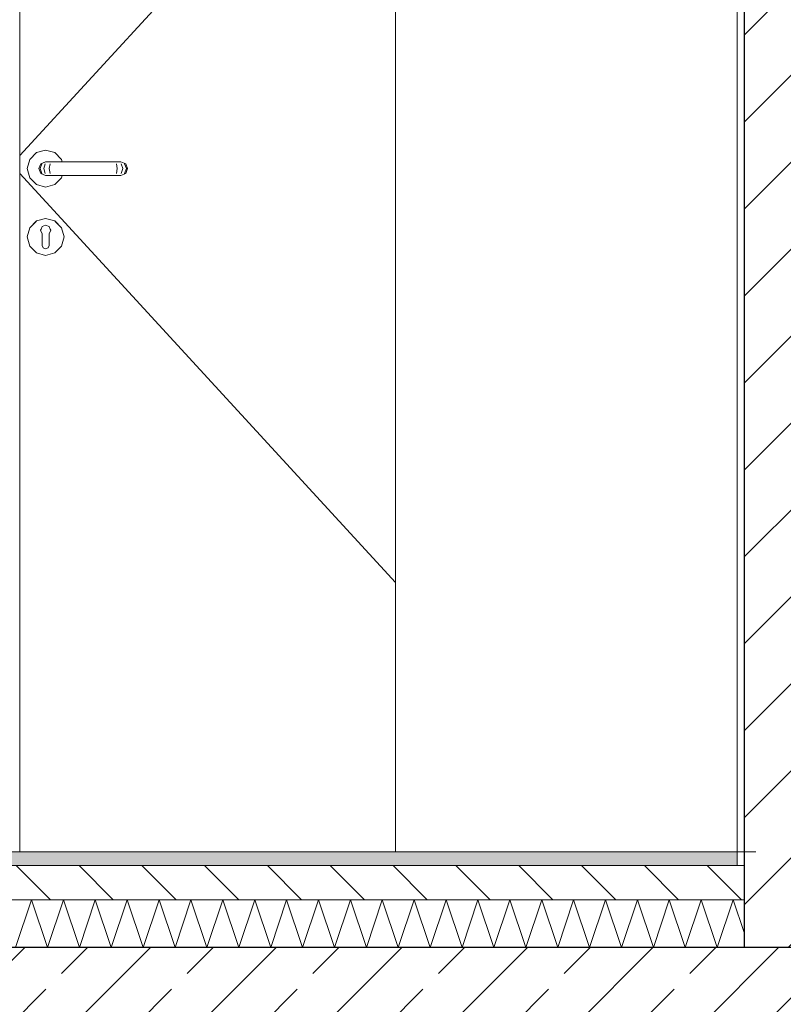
# Model space of a CAD drawing. Header units: millimetres. Extents: x 92668 to 123324, y -8921 to 14506.
# Tile 89 of 133: x 111213 to 112330, y 2667 to 4108. Entities that reach past the tile are written whole.
import ezdxf

# ---------------------------------------------------------------- set-up
doc = ezdxf.new("R2010")
doc.units = ezdxf.units.MM
doc.header["$MEASUREMENT"] = 0
doc.linetypes.add('Przerywana', pattern=[240, 120, -120])
doc.linetypes.add('Wipeout_Contour', pattern=[1000, 0, -1000])
for name, color, linetype, lineweight, true_color in [('0_Nr_pióra__85', 7, 'Continuous', 13, 0x80c2ff), ('Nowe_A-Wymiary-Wewnętrzne_Nr_pióra__45', 7, 'Continuous', 15, 0x40a5ff), ('Nowe_A-Wymiary-Wewnętrzne_Nr_pióra__85', 7, 'Continuous', 13, 0x80c2ff), ('Nowe_A-Wymiary-Zewnętrzne_Nr_pióra__45', 7, 'Continuous', 15, 0x40a5ff), ('Nowe_A-Wymiary-Zewnętrzne_Nr_pióra__85', 7, 'Continuous', 13, 0x80c2ff)]:
    doc.layers.add(name, color=color, linetype=linetype, lineweight=lineweight, true_color=true_color)
for name, color, linetype in [('Nowe_A-Posadzki', 7, 'Continuous'), ('Nowe_A-Stropy', 7, 'Continuous'), ('Nowe_A-Wymiary-Wewnętrzne', 7, 'Continuous'), ('Nowe_A-Wymiary-Zewnętrzne', 7, 'Continuous'), ('Nowe_A-Ściany-Działowe', 7, 'Continuous'), ('Nowe_Drzwi Archicad', 7, 'Continuous')]:
    doc.layers.add(name, color=color, linetype=linetype)
for name, color, linetype, lineweight in [('Nowe_A-Posadzki_Nr_pióra__174', 7, 'Continuous', 5), ('Nowe_A-Posadzki_Nr_pióra__9', 7, 'Continuous', 13), ('Nowe_A-Stropy_Nr_pióra__29', 7, 'Continuous', 25), ('Nowe_A-Wymiary-Wewnętrzne_Nr_pióra__46', 5, 'Continuous', 15), ('Nowe_A-Wymiary-Zewnętrzne_Nr_pióra__46', 5, 'Continuous', 15), ('Nowe_A-Ściany-Działowe_Nr_pióra__27', 7, 'Continuous', 25), ('Nowe_A-Ściany-Działowe_Nr_pióra__47', 7, 'Continuous', 15), ('Nowe_A-Ściany-Działowe_Nr_pióra__87', 7, 'Continuous', 13), ('Nowe_Drzwi Archicad_Nr_pióra__3', 7, 'Continuous', 13)]:
    doc.layers.add(name, color=color, linetype=linetype, lineweight=lineweight)
doc.styles.add('STYL_AUTOMATYCZNY_2', font='arial.ttf')
doc.dimstyles.new('STYL_AUTOMATYCZNY__1', dxfattribs={"dimtxt": 125, "dimasz": 47.5, "dimexe": 0.18, "dimexo": 20, "dimgap": 0, "dimtad": 1, "dimdec": 1, "dimlfac": 0.1, "dimzin": 0, "dimdsep": 46, "dimtxsty": 'STYL_AUTOMATYCZNY_2', "dimblk": 'ARROWHEAD_11', "dimblk1": 'ARROWHEAD_11', "dimblk2": 'ARROWHEAD_11', "dimcen": 0.09, "dimclrd": 256, "dimclre": 256, "dimclrt": 5, "dimadec": 1, "dimazin": 0, "dimtfac": 1, "dimtdec": 4, "dimtmove": 0, "dimatfit": 3, "dimfxl": 0, "dimtolj": 1, "dimtzin": 0, "dimarcsym": 0})

# ---------------------------------------------------------------- blocks, each defined once
blk = doc.blocks.new('ElemPrzekroju_33')
at = {"layer": 'Nowe_A-Stropy', "linetype": 'Continuous', "lineweight": 0, "true_color": 0x000000}
h = blk.add_hatch(dxfattribs=at)
h.set_pattern_fill('Beton_zbrojony', color=18, style=0, pattern_type=2)
h.set_pattern_definition([(45, (0, 0), (-91.92388, 91.92388), []), (45, (-45.96, 45.96), (-91.92388, 91.92388), [97.5, -32.5])])
h.paths.add_polyline_path([(109667.6, 2750), (109667.6, 2550), (109677.6, 2550), (112262.6, 2550), (112387.6, 2550), (116917.6, 2550), (116917.6, 2750)])
at = {"layer": 'Nowe_A-Stropy_Nr_pióra__29', "color": 7, "linetype": 'Continuous', "lineweight": 25, "flags": 128}
blk.add_lwpolyline([(116917.6, 2750), (112387.6, 2750), (112272.6, 2750), (109667.6, 2750)], dxfattribs=at)
blk = doc.blocks.new('ElemPrzekroju_62')
at = {"color": 254, "linetype": 'Wipeout_Contour', "lineweight": 0, "ltscale": 1774197.080221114}
blk.add_wipeout([(110562.6, 5007), (110581.6, 5007), (110581.6, 4927), (110581.6, 3900), (110607.6, 3900), (110614.7, 3897.1), (110617.6, 3890), (110614.7, 3882.9), (110607.6, 3880), (110581.6, 3880), (110581.6, 2890), (111095.7, 2890), (111095.7, 5007), (111762.6, 5007), (111762.6, 5430), (110562.6, 5430)], dxfattribs=at).dxf.layer = 'Nowe_A-Ściany-Działowe'
blk = doc.blocks.new('ElemPrzekroju_63')
at = {"layer": 'Nowe_Drzwi Archicad_Nr_pióra__3', "color": 7, "linetype": 'Continuous', "lineweight": 13}
blk.add_line((111212.7, 2890), (111212.7, 4890), dxfattribs=at)
at = {"color": 254, "linetype": 'Wipeout_Contour', "lineweight": 0, "ltscale": 2003734.110012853}
blk.add_wipeout([(111227.4, 3903.5), (111223.7, 3890), (111227.4, 3876.5), (111237.2, 3866.6), (111250.7, 3863), (111264.2, 3866.6), (111274.1, 3876.5), (111275.1, 3880), (111250.7, 3880), (111243.7, 3882.9), (111240.7, 3890), (111243.7, 3897.1), (111250.7, 3900), (111275.1, 3900), (111274.1, 3903.5), (111264.2, 3913.4), (111250.7, 3917), (111237.2, 3913.4)], dxfattribs=at).dxf.layer = 'Nowe_Drzwi Archicad'
at = {"color": 254, "linetype": 'Wipeout_Contour', "lineweight": 0, "ltscale": 667956.053285}
blk.add_wipeout([(111255.7, 3792.9), (111274, 3803.4), (111264.2, 3813.3), (111257.5, 3801.6), (111258.2, 3799.7), (111255.7, 3794.4)], dxfattribs=at).dxf.layer = 'Nowe_Drzwi Archicad'
at = {"color": 254, "linetype": 'Wipeout_Contour', "lineweight": 0, "ltscale": 667916.042756}
blk.add_wipeout([(111250.7, 3772.5), (111250.7, 3763.1), (111264.2, 3766.7), (111255.7, 3781.3), (111255.7, 3777.5), (111254.3, 3774)], dxfattribs=at).dxf.layer = 'Nowe_Drzwi Archicad'
at = {"layer": 'Nowe_Drzwi Archicad_Nr_pióra__3', "color": 7, "linetype": 'Continuous', "lineweight": 13}
for p, q in [((111762.6, 4507.7), (111212.7, 3909.1)), ((111250.7, 3917), (111237.2, 3913.4)), ((111264.2, 3913.4), (111250.7, 3917)), ((111227.4, 3903.5), (111223.7, 3890)), ((111223.7, 3890), (111227.4, 3876.5)), ((111237.2, 3866.6), (111250.7, 3863)), ((111250.7, 3863), (111264.2, 3866.6))]:
    blk.add_line(p, q, dxfattribs=at)
at = {"color": 254, "linetype": 'Wipeout_Contour', "lineweight": 0, "ltscale": 445243.509782}
blk.add_wipeout([(111242.5, 3890), (111240.7, 3890), (111243.7, 3882.9), (111245.2, 3882.9)], dxfattribs=at).dxf.layer = 'Nowe_Drzwi Archicad'
at = {"color": 254, "linetype": 'Wipeout_Contour', "lineweight": 0, "ltscale": 445321.948066}
blk.add_wipeout([(111255.7, 3792.9), (111255.7, 3790), (111277.6, 3790), (111274, 3803.4)], dxfattribs=at).dxf.layer = 'Nowe_Drzwi Archicad'
at = {"color": 254, "linetype": 'Wipeout_Contour', "lineweight": 0, "ltscale": 445264.593922}
blk.add_wipeout([(111243.7, 3897.1), (111245.2, 3897.1), (111251.9, 3900), (111250.7, 3900)], dxfattribs=at).dxf.layer = 'Nowe_Drzwi Archicad'
at = {"color": 254, "linetype": 'Wipeout_Contour', "lineweight": 0, "ltscale": 445262.207699}
blk.add_wipeout([(111245.2, 3882.9), (111243.7, 3882.9), (111250.7, 3880), (111251.9, 3880)], dxfattribs=at).dxf.layer = 'Nowe_Drzwi Archicad'
at = {"color": 254, "linetype": 'Wipeout_Contour', "lineweight": 0, "ltscale": 445337.194866}
blk.add_wipeout([(111274.1, 3803.5), (111264.2, 3813.4), (111264.2, 3813.3), (111274, 3803.4)], dxfattribs=at).dxf.layer = 'Nowe_Drzwi Archicad'
at = {"color": 254, "linetype": 'Wipeout_Contour', "lineweight": 0, "ltscale": 445306.715381}
blk.add_wipeout([(111255.7, 3781.3), (111264.2, 3766.7), (111274, 3776.5), (111255.7, 3787.1)], dxfattribs=at).dxf.layer = 'Nowe_Drzwi Archicad'
at = {"color": 254, "linetype": 'Wipeout_Contour', "lineweight": 0, "ltscale": 445244.498224}
blk.add_wipeout([(111240.7, 3890), (111242.5, 3890), (111245.2, 3897.1), (111243.7, 3897.1)], dxfattribs=at).dxf.layer = 'Nowe_Drzwi Archicad'
at = {"color": 254, "linetype": 'Wipeout_Contour', "lineweight": 0, "ltscale": 556605.714702}
blk.add_wipeout([(111250.7, 3816.9), (111250.7, 3807.4), (111256.1, 3805.1), (111257.5, 3801.6), (111264.2, 3813.3)], dxfattribs=at).dxf.layer = 'Nowe_Drzwi Archicad'
at = {"color": 254, "linetype": 'Wipeout_Contour', "lineweight": 0, "ltscale": 445320.88929}
blk.add_wipeout([(111255.7, 3790), (111255.7, 3787.1), (111274, 3776.5), (111277.6, 3790)], dxfattribs=at).dxf.layer = 'Nowe_Drzwi Archicad'
at = {"color": 254, "linetype": 'Wipeout_Contour', "lineweight": 0, "ltscale": 445257.004305}
blk.add_wipeout([(111242.5, 3890), (111245.2, 3882.9), (111250, 3882.9), (111247.9, 3890)], dxfattribs=at).dxf.layer = 'Nowe_Drzwi Archicad'
at = {"color": 254, "linetype": 'Wipeout_Contour', "lineweight": 0, "ltscale": 445291.46585}
blk.add_wipeout([(111250.7, 3816.9), (111264.2, 3813.3), (111264.2, 3813.4), (111250.7, 3817)], dxfattribs=at).dxf.layer = 'Nowe_Drzwi Archicad'
at = {"color": 254, "linetype": 'Wipeout_Contour', "lineweight": 0, "ltscale": 445362.535191}
blk.add_wipeout([(111277.7, 3790), (111274.1, 3803.5), (111274, 3803.4), (111277.6, 3790)], dxfattribs=at).dxf.layer = 'Nowe_Drzwi Archicad'
at = {"color": 254, "linetype": 'Wipeout_Contour', "lineweight": 0, "ltscale": 667860.116516}
blk.add_wipeout([(111250.7, 3763.1), (111250.7, 3772.5), (111247.2, 3774), (111245.7, 3777.5), (111245.7, 3781.3), (111237.3, 3766.7)], dxfattribs=at).dxf.layer = 'Nowe_Drzwi Archicad'
at = {"layer": 'Nowe_Drzwi Archicad_Nr_pióra__3', "color": 7, "linetype": 'Continuous', "lineweight": 13}
blk.add_line((111227.4, 3876.5), (111237.2, 3866.6), dxfattribs=at)
at = {"color": 254, "linetype": 'Wipeout_Contour', "lineweight": 0, "ltscale": 445275.239585}
blk.add_wipeout([(111245.2, 3897.1), (111250, 3897.1), (111255.1, 3900), (111251.9, 3900)], dxfattribs=at).dxf.layer = 'Nowe_Drzwi Archicad'
at = {"color": 254, "linetype": 'Wipeout_Contour', "lineweight": 0, "ltscale": 445272.853417}
blk.add_wipeout([(111245.2, 3882.9), (111251.9, 3880), (111255.1, 3880), (111250, 3882.9)], dxfattribs=at).dxf.layer = 'Nowe_Drzwi Archicad'
at = {"color": 254, "linetype": 'Wipeout_Contour', "lineweight": 0, "ltscale": 556553.453024}
blk.add_wipeout([(111245.4, 3805.1), (111250.7, 3807.4), (111250.7, 3816.9), (111237.3, 3813.3), (111244, 3801.6)], dxfattribs=at).dxf.layer = 'Nowe_Drzwi Archicad'
at = {"color": 254, "linetype": 'Wipeout_Contour', "lineweight": 0, "ltscale": 445284.617583}
blk.add_wipeout([(111250.7, 3763.1), (111250.7, 3763), (111264.2, 3766.6), (111264.2, 3766.7)], dxfattribs=at).dxf.layer = 'Nowe_Drzwi Archicad'
at = {"color": 254, "linetype": 'Wipeout_Contour', "lineweight": 0, "ltscale": 445257.992718}
blk.add_wipeout([(111245.2, 3897.1), (111242.5, 3890), (111247.9, 3890), (111250, 3897.1)], dxfattribs=at).dxf.layer = 'Nowe_Drzwi Archicad'
at = {"color": 254, "linetype": 'Wipeout_Contour', "lineweight": 0, "ltscale": 445237.590068}
blk.add_wipeout([(111250.7, 3817), (111237.2, 3813.4), (111237.3, 3813.3), (111250.7, 3816.9)], dxfattribs=at).dxf.layer = 'Nowe_Drzwi Archicad'
at = {"color": 254, "linetype": 'Wipeout_Contour', "lineweight": 0, "ltscale": 445332.182145}
blk.add_wipeout([(111264.2, 3766.6), (111274.1, 3776.5), (111274, 3776.5), (111264.2, 3766.7)], dxfattribs=at).dxf.layer = 'Nowe_Drzwi Archicad'
at = {"layer": 'Nowe_Drzwi Archicad_Nr_pióra__3', "color": 7, "linetype": 'Continuous', "lineweight": 13}
blk.add_line((111237.2, 3913.4), (111227.4, 3903.5), dxfattribs=at)
at = {"color": 254, "linetype": 'Wipeout_Contour', "lineweight": 0, "ltscale": 445282.62584}
blk.add_wipeout([(111256.1, 3890), (111247.9, 3890), (111250, 3882.9), (111257.2, 3882.9)], dxfattribs=at).dxf.layer = 'Nowe_Drzwi Archicad'
at = {"color": 254, "linetype": 'Wipeout_Contour', "lineweight": 0, "ltscale": 667831.639144}
blk.add_wipeout([(111243.3, 3799.7), (111244, 3801.6), (111237.3, 3813.3), (111227.4, 3803.4), (111245.7, 3792.9), (111245.7, 3794.4)], dxfattribs=at).dxf.layer = 'Nowe_Drzwi Archicad'
at = {"color": 254, "linetype": 'Wipeout_Contour', "lineweight": 0, "ltscale": 445360.700671}
blk.add_wipeout([(111274.1, 3776.5), (111277.7, 3790), (111277.6, 3790), (111274, 3776.5)], dxfattribs=at).dxf.layer = 'Nowe_Drzwi Archicad'
at = {"layer": 'Nowe_Drzwi Archicad_Nr_pióra__3', "color": 7, "linetype": 'Continuous', "lineweight": 13}
for p, q in [((111277.7, 3790), (111274.1, 3803.5)), ((111274.1, 3776.5), (111277.7, 3790))]:
    blk.add_line(p, q, dxfattribs=at)
at = {"color": 254, "linetype": 'Wipeout_Contour', "lineweight": 0, "ltscale": 445295.2879}
blk.add_wipeout([(111250, 3897.1), (111257.2, 3897.1), (111260, 3900), (111255.1, 3900)], dxfattribs=at).dxf.layer = 'Nowe_Drzwi Archicad'
at = {"color": 254, "linetype": 'Wipeout_Contour', "lineweight": 0, "ltscale": 445292.901836}
blk.add_wipeout([(111250, 3882.9), (111255.1, 3880), (111260, 3880), (111257.2, 3882.9)], dxfattribs=at).dxf.layer = 'Nowe_Drzwi Archicad'
at = {"color": 254, "linetype": 'Wipeout_Contour', "lineweight": 0, "ltscale": 445190.016111}
blk.add_wipeout([(111237.2, 3813.4), (111227.4, 3803.5), (111227.4, 3803.4), (111237.3, 3813.3)], dxfattribs=at).dxf.layer = 'Nowe_Drzwi Archicad'
at = {"color": 254, "linetype": 'Wipeout_Contour', "lineweight": 0, "ltscale": 445212.201319}
blk.add_wipeout([(111245.7, 3787.1), (111227.4, 3776.5), (111237.3, 3766.7), (111245.7, 3781.3)], dxfattribs=at).dxf.layer = 'Nowe_Drzwi Archicad'
at = {"color": 254, "linetype": 'Wipeout_Contour', "lineweight": 0, "ltscale": 445283.6142}
blk.add_wipeout([(111250, 3897.1), (111247.9, 3890), (111256.1, 3890), (111257.2, 3897.1)], dxfattribs=at).dxf.layer = 'Nowe_Drzwi Archicad'
at = {"color": 254, "linetype": 'Wipeout_Contour', "lineweight": 0, "ltscale": 445201.296952}
blk.add_wipeout([(111245.7, 3792.9), (111227.4, 3803.4), (111223.8, 3790), (111245.7, 3790)], dxfattribs=at).dxf.layer = 'Nowe_Drzwi Archicad'
at = {"color": 254, "linetype": 'Wipeout_Contour', "lineweight": 0, "ltscale": 445230.74103}
blk.add_wipeout([(111237.2, 3766.6), (111250.7, 3763), (111250.7, 3763.1), (111237.3, 3766.7)], dxfattribs=at).dxf.layer = 'Nowe_Drzwi Archicad'
at = {"layer": 'Nowe_Drzwi Archicad_Nr_pióra__3', "color": 7, "linetype": 'Continuous', "lineweight": 13}
for p, q in [((111243.7, 3897.1), (111240.7, 3890)), ((111245.2, 3897.1), (111242.5, 3890)), ((111240.7, 3890), (111243.7, 3882.9)), ((111242.5, 3890), (111245.2, 3882.9))]:
    blk.add_line(p, q, dxfattribs=at)
at = {"color": 254, "linetype": 'Wipeout_Contour', "lineweight": 0, "ltscale": 445314.454317}
blk.add_wipeout([(111256.1, 3890), (111257.2, 3882.9), (111265, 3882.9), (111264.7, 3890)], dxfattribs=at).dxf.layer = 'Nowe_Drzwi Archicad'
at = {"color": 254, "linetype": 'Wipeout_Contour', "lineweight": 0, "ltscale": 445200.237789}
blk.add_wipeout([(111245.7, 3790), (111223.8, 3790), (111227.4, 3776.5), (111245.7, 3787.1)], dxfattribs=at).dxf.layer = 'Nowe_Drzwi Archicad'
at = {"color": 254, "linetype": 'Wipeout_Contour', "lineweight": 0, "ltscale": 445320.878976}
blk.add_wipeout([(111260, 3900), (111257.2, 3897.1), (111265, 3897.1), (111265.7, 3900)], dxfattribs=at).dxf.layer = 'Nowe_Drzwi Archicad'
at = {"color": 254, "linetype": 'Wipeout_Contour', "lineweight": 0, "ltscale": 445318.493045}
blk.add_wipeout([(111257.2, 3882.9), (111260, 3880), (111265.7, 3880), (111265, 3882.9)], dxfattribs=at).dxf.layer = 'Nowe_Drzwi Archicad'
at = {"color": 254, "linetype": 'Wipeout_Contour', "lineweight": 0, "ltscale": 1335783.33350625}
blk.add_wipeout([(111243.3, 3799.7), (111245.7, 3794.4), (111245.7, 3777.5), (111247.2, 3774), (111250.7, 3772.5), (111254.3, 3774), (111255.7, 3777.5), (111255.7, 3794.4), (111258.2, 3799.7), (111256.1, 3805.1), (111250.7, 3807.4), (111245.4, 3805.1)], dxfattribs=at).dxf.layer = 'Nowe_Drzwi Archicad'
at = {"color": 254, "linetype": 'Wipeout_Contour', "lineweight": 0, "ltscale": 445161.487436}
blk.add_wipeout([(111227.4, 3803.5), (111223.7, 3790), (111223.8, 3790), (111227.4, 3803.4)], dxfattribs=at).dxf.layer = 'Nowe_Drzwi Archicad'
at = {"layer": 'Nowe_Drzwi Archicad_Nr_pióra__3', "color": 7, "linetype": 'Continuous', "lineweight": 13}
for p, q in [((111250.7, 3880), (111251.9, 3880)), ((111251.9, 3880), (111255.1, 3880)), ((111237.2, 3813.4), (111227.4, 3803.5)), ((111250.7, 3817), (111237.2, 3813.4)), ((111244, 3801.6), (111245.4, 3805.1)), ((111245.4, 3805.1), (111250.7, 3807.4)), ((111264.2, 3813.4), (111250.7, 3817)), ((111250.7, 3807.4), (111256.1, 3805.1)), ((111257.5, 3801.6), (111256.1, 3805.1)), ((111274.1, 3803.5), (111264.2, 3813.4)), ((111244, 3801.6), (111243.3, 3799.7)), ((111245.7, 3794.4), (111243.3, 3799.7)), ((111245.7, 3792.9), (111245.7, 3794.4)), ((111245.7, 3792.9), (111245.7, 3790)), ((111258.2, 3799.7), (111255.7, 3794.4)), ((111255.7, 3794.4), (111255.7, 3792.9)), ((111255.7, 3792.9), (111255.7, 3790)), ((111257.5, 3801.6), (111258.2, 3799.7)), ((111245.7, 3790), (111245.7, 3787.1)), ((111245.7, 3787.1), (111245.7, 3781.3)), ((111245.7, 3781.3), (111245.7, 3777.5)), ((111247.2, 3774), (111245.7, 3777.5)), ((111255.7, 3777.5), (111254.3, 3774)), ((111255.7, 3790), (111255.7, 3787.1)), ((111255.7, 3787.1), (111255.7, 3781.3)), ((111255.7, 3781.3), (111255.7, 3777.5)), ((111264.2, 3766.6), (111274.1, 3776.5)), ((111237.2, 3766.6), (111250.7, 3763)), ((111250.7, 3772.5), (111247.2, 3774)), ((111254.3, 3774), (111250.7, 3772.5)), ((111250.7, 3763), (111264.2, 3766.6))]:
    blk.add_line(p, q, dxfattribs=at)
at = {"color": 254, "linetype": 'Wipeout_Contour', "lineweight": 0, "ltscale": 445315.442618}
blk.add_wipeout([(111256.1, 3890), (111264.7, 3890), (111265, 3897.1), (111257.2, 3897.1)], dxfattribs=at).dxf.layer = 'Nowe_Drzwi Archicad'
at = {"color": 254, "linetype": 'Wipeout_Contour', "lineweight": 0, "ltscale": 445159.652146}
blk.add_wipeout([(111223.7, 3790), (111227.4, 3776.5), (111227.4, 3776.5), (111223.8, 3790)], dxfattribs=at).dxf.layer = 'Nowe_Drzwi Archicad'
at = {"layer": 'Nowe_Drzwi Archicad_Nr_pióra__3', "color": 7, "linetype": 'Continuous', "lineweight": 13}
for p, q in [((111250.7, 3900), (111243.7, 3897.1)), ((111250, 3897.1), (111247.9, 3890)), ((111250.7, 3900), (111251.9, 3900)), ((111251.9, 3900), (111255.1, 3900)), ((111257.2, 3897.1), (111256.1, 3890)), ((111243.7, 3882.9), (111250.7, 3880)), ((111247.9, 3890), (111250, 3882.9)), ((111256.1, 3890), (111257.2, 3882.9)), ((111227.4, 3803.5), (111223.7, 3790)), ((111223.7, 3790), (111227.4, 3776.5)), ((111227.4, 3776.5), (111237.2, 3766.6))]:
    blk.add_line(p, q, dxfattribs=at)
at = {"color": 254, "linetype": 'Wipeout_Contour', "lineweight": 0, "ltscale": 445494.26286}
blk.add_wipeout([(111264.7, 3890), (111265, 3882.9), (111346.4, 3882.9), (111346.7, 3890)], dxfattribs=at).dxf.layer = 'Nowe_Drzwi Archicad'
at = {"color": 254, "linetype": 'Wipeout_Contour', "lineweight": 0, "ltscale": 445495.950204}
blk.add_wipeout([(111265, 3897.1), (111346.4, 3897.1), (111345.7, 3900), (111265.7, 3900)], dxfattribs=at).dxf.layer = 'Nowe_Drzwi Archicad'
at = {"color": 254, "linetype": 'Wipeout_Contour', "lineweight": 0, "ltscale": 445493.565208}
blk.add_wipeout([(111346.4, 3882.9), (111265, 3882.9), (111265.7, 3880), (111345.7, 3880)], dxfattribs=at).dxf.layer = 'Nowe_Drzwi Archicad'
at = {"layer": 'Nowe_Drzwi Archicad_Nr_pióra__3', "color": 7, "linetype": 'Continuous', "lineweight": 13}
for p, q in [((111255.1, 3880), (111260, 3880)), ((111260, 3880), (111265.7, 3880)), ((111274.1, 3876.5), (111275.1, 3880)), ((111264.2, 3866.6), (111274.1, 3876.5))]:
    blk.add_line(p, q, dxfattribs=at)
at = {"color": 254, "linetype": 'Wipeout_Contour', "lineweight": 0, "ltscale": 445495.250757}
blk.add_wipeout([(111265, 3897.1), (111264.7, 3890), (111346.7, 3890), (111346.4, 3897.1)], dxfattribs=at).dxf.layer = 'Nowe_Drzwi Archicad'
at = {"layer": 'Nowe_Drzwi Archicad_Nr_pióra__3', "color": 7, "linetype": 'Continuous', "lineweight": 13}
for p, q in [((111274.1, 3903.5), (111264.2, 3913.4)), ((111255.1, 3900), (111260, 3900)), ((111260, 3900), (111265.7, 3900)), ((111275.1, 3900), (111274.1, 3903.5))]:
    blk.add_line(p, q, dxfattribs=at)
at = {"color": 254, "linetype": 'Wipeout_Contour', "lineweight": 0, "ltscale": 445674.071472}
blk.add_wipeout([(111346.7, 3890), (111346.4, 3882.9), (111354.2, 3882.9), (111355.4, 3890)], dxfattribs=at).dxf.layer = 'Nowe_Drzwi Archicad'
at = {"color": 254, "linetype": 'Wipeout_Contour', "lineweight": 0, "ltscale": 445671.021493}
blk.add_wipeout([(111351.5, 3900), (111345.7, 3900), (111346.4, 3897.1), (111354.2, 3897.1)], dxfattribs=at).dxf.layer = 'Nowe_Drzwi Archicad'
at = {"color": 254, "linetype": 'Wipeout_Contour', "lineweight": 0, "ltscale": 445668.63743}
blk.add_wipeout([(111345.7, 3880), (111351.5, 3880), (111354.2, 3882.9), (111346.4, 3882.9)], dxfattribs=at).dxf.layer = 'Nowe_Drzwi Archicad'
at = {"color": 254, "linetype": 'Wipeout_Contour', "lineweight": 0, "ltscale": 445675.058974}
blk.add_wipeout([(111354.2, 3897.1), (111346.4, 3897.1), (111346.7, 3890), (111355.4, 3890)], dxfattribs=at).dxf.layer = 'Nowe_Drzwi Archicad'
at = {"color": 254, "linetype": 'Wipeout_Contour', "lineweight": 0, "ltscale": 445705.899976}
blk.add_wipeout([(111355.4, 3890), (111354.2, 3882.9), (111361.4, 3882.9), (111363.6, 3890)], dxfattribs=at).dxf.layer = 'Nowe_Drzwi Archicad'
at = {"color": 254, "linetype": 'Wipeout_Contour', "lineweight": 0, "ltscale": 445696.612595}
blk.add_wipeout([(111351.5, 3900), (111354.2, 3897.1), (111361.4, 3897.1), (111356.3, 3900)], dxfattribs=at).dxf.layer = 'Nowe_Drzwi Archicad'
at = {"color": 254, "linetype": 'Wipeout_Contour', "lineweight": 0, "ltscale": 445694.228665}
blk.add_wipeout([(111354.2, 3882.9), (111351.5, 3880), (111356.3, 3880), (111361.4, 3882.9)], dxfattribs=at).dxf.layer = 'Nowe_Drzwi Archicad'
at = {"layer": 'Nowe_Drzwi Archicad_Nr_pióra__3', "color": 7, "linetype": 'Continuous', "lineweight": 13}
for p, q in [((111265.7, 3900), (111345.7, 3900)), ((111265.7, 3880), (111345.7, 3880))]:
    blk.add_line(p, q, dxfattribs=at)
at = {"color": 254, "linetype": 'Wipeout_Contour', "lineweight": 0, "ltscale": 445706.887412}
blk.add_wipeout([(111361.4, 3897.1), (111354.2, 3897.1), (111355.4, 3890), (111363.6, 3890)], dxfattribs=at).dxf.layer = 'Nowe_Drzwi Archicad'
at = {"color": 254, "linetype": 'Wipeout_Contour', "lineweight": 0, "ltscale": 445731.521545}
blk.add_wipeout([(111363.6, 3890), (111361.4, 3882.9), (111366.3, 3882.9), (111369, 3890)], dxfattribs=at).dxf.layer = 'Nowe_Drzwi Archicad'
at = {"color": 254, "linetype": 'Wipeout_Contour', "lineweight": 0, "ltscale": 445716.660936}
blk.add_wipeout([(111359.6, 3900), (111356.3, 3900), (111361.4, 3897.1), (111366.3, 3897.1)], dxfattribs=at).dxf.layer = 'Nowe_Drzwi Archicad'
at = {"color": 254, "linetype": 'Wipeout_Contour', "lineweight": 0, "ltscale": 445714.277111}
blk.add_wipeout([(111356.3, 3880), (111359.6, 3880), (111366.3, 3882.9), (111361.4, 3882.9)], dxfattribs=at).dxf.layer = 'Nowe_Drzwi Archicad'
at = {"layer": 'Nowe_Drzwi Archicad_Nr_pióra__3', "color": 7, "linetype": 'Continuous', "lineweight": 13}
for p, q in [((111345.7, 3900), (111351.5, 3900)), ((111345.7, 3880), (111351.5, 3880))]:
    blk.add_line(p, q, dxfattribs=at)
at = {"color": 254, "linetype": 'Wipeout_Contour', "lineweight": 0, "ltscale": 445732.508928}
blk.add_wipeout([(111361.4, 3897.1), (111363.6, 3890), (111369, 3890), (111366.3, 3897.1)], dxfattribs=at).dxf.layer = 'Nowe_Drzwi Archicad'
at = {"color": 254, "linetype": 'Wipeout_Contour', "lineweight": 0, "ltscale": 445745.016089}
blk.add_wipeout([(111366.3, 3882.9), (111367.8, 3882.9), (111370.7, 3890), (111369, 3890)], dxfattribs=at).dxf.layer = 'Nowe_Drzwi Archicad'
at = {"color": 254, "linetype": 'Wipeout_Contour', "lineweight": 0, "ltscale": 445727.306614}
blk.add_wipeout([(111359.6, 3900), (111366.3, 3897.1), (111367.8, 3897.1), (111360.7, 3900)], dxfattribs=at).dxf.layer = 'Nowe_Drzwi Archicad'
at = {"color": 254, "linetype": 'Wipeout_Contour', "lineweight": 0, "ltscale": 445724.922843}
blk.add_wipeout([(111359.6, 3880), (111360.7, 3880), (111367.8, 3882.9), (111366.3, 3882.9)], dxfattribs=at).dxf.layer = 'Nowe_Drzwi Archicad'
at = {"layer": 'Nowe_Drzwi Archicad_Nr_pióra__3', "color": 7, "linetype": 'Continuous', "lineweight": 13}
for p, q in [((111351.5, 3900), (111356.3, 3900)), ((111354.2, 3897.1), (111355.4, 3890)), ((111351.5, 3880), (111356.3, 3880)), ((111355.4, 3890), (111354.2, 3882.9)), ((111356.3, 3880), (111359.6, 3880)), ((111359.6, 3880), (111360.7, 3880))]:
    blk.add_line(p, q, dxfattribs=at)
at = {"color": 254, "linetype": 'Wipeout_Contour', "lineweight": 0, "ltscale": 445746.003443}
blk.add_wipeout([(111367.8, 3897.1), (111366.3, 3897.1), (111369, 3890), (111370.7, 3890)], dxfattribs=at).dxf.layer = 'Nowe_Drzwi Archicad'
at = {"layer": 'Nowe_Drzwi Archicad_Nr_pióra__3', "color": 7, "linetype": 'Continuous', "lineweight": 13}
for p, q in [((111356.3, 3900), (111359.6, 3900)), ((111359.6, 3900), (111360.7, 3900)), ((111360.7, 3900), (111367.8, 3897.1)), ((111361.4, 3897.1), (111363.6, 3890)), ((111366.3, 3897.1), (111369, 3890)), ((111367.8, 3897.1), (111370.7, 3890)), ((111762.6, 3284.3), (111212.7, 3882.9)), ((111367.8, 3882.9), (111360.7, 3880)), ((111363.6, 3890), (111361.4, 3882.9)), ((111369, 3890), (111366.3, 3882.9)), ((111370.7, 3890), (111367.8, 3882.9))]:
    blk.add_line(p, q, dxfattribs=at)
blk = doc.blocks.new('ElemPrzekroju_117')
at = {"color": 254, "linetype": 'Wipeout_Contour', "lineweight": 0, "ltscale": 448387.986854}
blk.add_wipeout([(112262.6, 5430), (111762.6, 5430), (111762.6, 2890), (112262.6, 2890)], dxfattribs=at).dxf.layer = 'Nowe_A-Ściany-Działowe'
at = {"layer": 'Nowe_A-Ściany-Działowe_Nr_pióra__87', "color": 7, "linetype": 'Continuous', "lineweight": 13}
blk.add_line((111762.6, 5430), (111762.6, 2890), dxfattribs=at)
blk = doc.blocks.new('ElemPrzekroju_118')
at = {"layer": 'Nowe_A-Ściany-Działowe', "linetype": 'Continuous', "lineweight": 0, "true_color": 0x000000}
h = blk.add_hatch(dxfattribs=at)
h.set_pattern_fill('Tynk', color=18, style=0, pattern_type=2)
h.set_pattern_definition([(0, (0, 0), (0, 86.60254), [0, -50]), (0, (25, 43.3), (0, 86.60254), [0, -50])])
h.paths.add_polyline_path([(112262.6, 5440), (112262.6, 2870), (112272.6, 2870), (112272.6, 5440)])
h = blk.add_hatch(dxfattribs=at)
h.set_pattern_fill('Bloczki_ceramiczne', color=18, style=0, pattern_type=2)
h.set_pattern_definition([(45, (0, 0), (-63.63961, 63.63961), [])])
h.paths.add_polyline_path([(112272.6, 2750), (112387.6, 2750), (112387.6, 2890), (112387.6, 5430), (112387.6, 5440), (112272.6, 5440), (112272.6, 2870)])
at = {"layer": 'Nowe_A-Ściany-Działowe_Nr_pióra__27', "color": 7, "linetype": 'Continuous', "lineweight": 25, "flags": 128}
blk.add_lwpolyline([(112272.6, 5440), (112272.6, 2870), (112272.6, 2820), (112272.6, 2750)], dxfattribs=at)
at = {"layer": 'Nowe_A-Ściany-Działowe_Nr_pióra__47', "color": 7, "linetype": 'Continuous', "lineweight": 15}
for p, q in [((112262.6, 5430), (112262.6, 2890)), ((112262.6, 2890), (112262.6, 2870)), ((112272.6, 2870), (112262.6, 2870))]:
    blk.add_line(p, q, dxfattribs=at)
blk = doc.blocks.new('*X216')
at = {"layer": 'Nowe_A-Posadzki_Nr_pióra__174', "color": 7, "linetype": 'Continuous', "lineweight": 5}
for p, q in [((111206.7, 2750), (111230, 2820)), ((111230, 2820), (111253.3, 2750)), ((111253.3, 2750), (111276.7, 2820)), ((111276.7, 2820), (111300, 2750)), ((111300, 2750), (111323.3, 2820)), ((111323.3, 2820), (111346.7, 2750)), ((111346.7, 2750), (111370, 2820)), ((111370, 2820), (111393.3, 2750)), ((111393.3, 2750), (111416.7, 2820)), ((111416.7, 2820), (111440, 2750)), ((111440, 2750), (111463.3, 2820)), ((111463.3, 2820), (111486.7, 2750)), ((111486.7, 2750), (111510, 2820)), ((111510, 2820), (111533.3, 2750)), ((111533.3, 2750), (111556.7, 2820)), ((111556.7, 2820), (111580, 2750)), ((111580, 2750), (111603.3, 2820)), ((111603.3, 2820), (111626.7, 2750)), ((111626.7, 2750), (111650, 2820)), ((111650, 2820), (111673.3, 2750)), ((111673.3, 2750), (111696.7, 2820)), ((111696.7, 2820), (111720, 2750)), ((111720, 2750), (111743.3, 2820)), ((111743.3, 2820), (111766.7, 2750)), ((111766.7, 2750), (111790, 2820)), ((111790, 2820), (111813.3, 2750)), ((111813.3, 2750), (111836.7, 2820)), ((111836.7, 2820), (111860, 2750)), ((111860, 2750), (111883.3, 2820)), ((111883.3, 2820), (111906.7, 2750)), ((111906.7, 2750), (111930, 2820)), ((111930, 2820), (111953.3, 2750)), ((111953.3, 2750), (111976.7, 2820)), ((111976.7, 2820), (112000, 2750)), ((112000, 2750), (112023.3, 2820)), ((112023.3, 2820), (112046.7, 2750)), ((112046.7, 2750), (112070, 2820)), ((112070, 2820), (112093.3, 2750)), ((112093.3, 2750), (112116.7, 2820)), ((112116.7, 2820), (112140, 2750)), ((112140, 2750), (112163.3, 2820)), ((112163.3, 2820), (112186.7, 2750)), ((112186.7, 2750), (112210, 2820)), ((112210, 2820), (112233.3, 2750)), ((112233.3, 2750), (112256.7, 2820)), ((112256.7, 2820), (112272.6, 2772.2))]:
    blk.add_line(p, q, dxfattribs=at)
blk = doc.blocks.new('ElemPrzekroju_171')
at = {"layer": 'Nowe_A-Posadzki', "linetype": 'Continuous', "lineweight": 0, "true_color": 0xbb9a81}
blk.add_hatch(color=33, dxfattribs=at).paths.add_polyline_path([(112262.6, 2890), (109667.6, 2890), (109667.6, 2870), (112262.6, 2870)])
at = {"layer": 'Nowe_A-Posadzki', "linetype": 'Continuous', "lineweight": 0, "true_color": 0x000000}
h = blk.add_hatch(dxfattribs=at)
h.set_pattern_fill('Cegła_zwykła', color=18, style=0, pattern_type=2)
h.set_pattern_definition([(135, (0, 0), (45.96194, 45.96194), [])])
h.paths.add_polyline_path([(109667.6, 2820), (112272.6, 2820), (112272.6, 2870), (112262.6, 2870), (109667.6, 2870)])
at = {"layer": 'Nowe_A-Posadzki_Nr_pióra__9', "color": 7, "linetype": 'Continuous', "lineweight": 13}
for p, q in [((112262.6, 2870), (109667.6, 2870)), ((112272.6, 2820), (109667.6, 2820))]:
    blk.add_line(p, q, dxfattribs=at)
at = {"layer": 'Nowe_A-Posadzki_Nr_pióra__9', "color": 7, "linetype": 'Continuous', "lineweight": 13, "flags": 128}
blk.add_lwpolyline([(112262.6, 2890), (109677.6, 2890), (109667.6, 2890)], dxfattribs=at)
at = {"layer": 'Nowe_A-Posadzki', "lineweight": 0}
blk.add_blockref('*X216', (0, 0), dxfattribs=at)
blk = doc.blocks.new('*D366')
at = {"layer": 'Nowe_A-Wymiary-Wewnętrzne_Nr_pióra__45', "linetype": 'Continuous', "lineweight": 15, "true_color": 0x40a5ff}
for points in [[(116317.2, 2890), (116318.2, 2885.2), (116320.9, 2881.2), (116324.9, 2878.5), (116329.7, 2877.5), (116334.5, 2878.5), (116338.6, 2881.2), (116341.3, 2885.2), (116342.2, 2890), (116341.3, 2894.8), (116338.6, 2898.8), (116334.5, 2901.5), (116329.7, 2902.5), (116324.9, 2901.5), (116320.9, 2898.8), (116318.2, 2894.8)], [(116317.2, 2540), (116318.2, 2535.2), (116320.9, 2531.2), (116324.9, 2528.5), (116329.7, 2527.5), (116334.5, 2528.5), (116338.6, 2531.2), (116341.3, 2535.2), (116342.2, 2540), (116341.3, 2544.8), (116338.6, 2548.8), (116334.5, 2551.5), (116329.7, 2552.5), (116324.9, 2551.5), (116320.9, 2548.8), (116318.2, 2544.8)]]:
    blk.add_hatch(color=161, dxfattribs=at).paths.add_polyline_path(points)
at = {"layer": 'Nowe_A-Wymiary-Wewnętrzne_Nr_pióra__45', "color": 161, "linetype": 'Continuous', "lineweight": 15, "true_color": 0x40a5ff}
for centre in [(116329.7, 2890), (116329.7, 2540)]:
    blk.add_circle(centre, 12.5, dxfattribs=at)
at = {"layer": 'Nowe_A-Wymiary-Wewnętrzne_Nr_pióra__85', "color": 151, "linetype": 'Continuous', "lineweight": 13, "true_color": 0x80c2ff}
for p, q in [((116317.2, 2890), (116282.9, 2890)), ((116376.6, 2890), (116342.2, 2890)), ((116329.7, 2552.5), (116329.7, 2877.5)), ((116317.2, 2540), (116282.9, 2540)), ((116376.6, 2540), (116342.2, 2540))]:
    blk.add_line(p, q, dxfattribs=at)
blk = doc.blocks.new('ARROWHEAD_11')
at = {"color": 0, "linetype": 'Continuous', "lineweight": 0}
blk.add_line((0, 0), (-1, 0), dxfattribs=at)
at = {"color": 0, "linetype": 'Continuous', "lineweight": 0, "const_width": 0.25, "flags": 128}
blk.add_lwpolyline([(-0.125, 0, 1), (0.125, 0, 1)], format="xyb", close=True, dxfattribs=at)
blk = doc.blocks.new('*D367')
at = {"layer": 'Nowe_A-Wymiary-Wewnętrzne_Nr_pióra__45', "linetype": 'Continuous', "lineweight": 15, "true_color": 0x40a5ff}
for points in [[(116317.2, 5090), (116318.2, 5085.2), (116320.9, 5081.2), (116324.9, 5078.5), (116329.7, 5077.5), (116334.5, 5078.5), (116338.6, 5081.2), (116341.3, 5085.2), (116342.2, 5090), (116341.3, 5094.8), (116338.6, 5098.8), (116334.5, 5101.5), (116329.7, 5102.5), (116324.9, 5101.5), (116320.9, 5098.8), (116318.2, 5094.8)], [(116317.2, 2890), (116318.2, 2885.2), (116320.9, 2881.2), (116324.9, 2878.5), (116329.7, 2877.5), (116334.5, 2878.5), (116338.6, 2881.2), (116341.3, 2885.2), (116342.2, 2890), (116341.3, 2894.8), (116338.6, 2898.8), (116334.5, 2901.5), (116329.7, 2902.5), (116324.9, 2901.5), (116320.9, 2898.8), (116318.2, 2894.8)]]:
    blk.add_hatch(color=161, dxfattribs=at).paths.add_polyline_path(points)
at = {"layer": 'Nowe_A-Wymiary-Wewnętrzne_Nr_pióra__45', "color": 161, "linetype": 'Continuous', "lineweight": 15, "true_color": 0x40a5ff}
for centre in [(116329.7, 5090), (116329.7, 2890)]:
    blk.add_circle(centre, 12.5, dxfattribs=at)
at = {"layer": 'Nowe_A-Wymiary-Wewnętrzne_Nr_pióra__85', "color": 151, "linetype": 'Continuous', "lineweight": 13, "true_color": 0x80c2ff}
for p, q in [((116317.2, 5090), (116282.9, 5090)), ((116376.6, 5090), (116342.2, 5090)), ((116329.7, 2902.5), (116329.7, 5077.5)), ((116317.2, 2890), (116282.9, 2890)), ((116376.6, 2890), (116342.2, 2890))]:
    blk.add_line(p, q, dxfattribs=at)
at = {"layer": 'Nowe_A-Wymiary-Wewnętrzne_Nr_pióra__46', "color": 5, "lineweight": 15, "char_height": 125, "attachment_point": 7, "rotation": 90, "style": 'STYL_AUTOMATYCZNY_2'}
for s, insert in [('\\A1;{\\pql;\\fArial|b0|i0|c238|p0;\\W1.000000;34,0}', (116304.7, 4743.9)), ('\\A1;{\\pql;\\fArial|b0|i0|c238|p0;\\W1.000000;220,0}', (116304.7, 3775.5)), ('\\A1;{\\pql;\\fArial|b0|i0|c238|p0;\\W1.000000;35,0}', (116304.7, 2902.5))]:
    blk.add_mtext(s, dxfattribs=dict(at, insert=insert))
blk = doc.blocks.new('*D414')
at = {"layer": 'Nowe_A-Wymiary-Zewnętrzne_Nr_pióra__45', "linetype": 'Continuous', "lineweight": 15, "true_color": 0x40a5ff}
for points in [[(119555.9, 12845), (119556.9, 12840.2), (119559.6, 12836.2), (119563.6, 12833.5), (119568.4, 12832.5), (119573.2, 12833.5), (119577.3, 12836.2), (119580, 12840.2), (119580.9, 12845), (119580, 12849.8), (119577.3, 12853.8), (119573.2, 12856.5), (119568.4, 12857.5), (119563.6, 12856.5), (119559.6, 12853.8), (119556.9, 12849.8)], [(119555.9, -450), (119556.9, -454.8), (119559.6, -458.8), (119563.6, -461.5), (119568.4, -462.5), (119573.2, -461.5), (119577.3, -458.8), (119580, -454.8), (119580.9, -450), (119580, -445.2), (119577.3, -441.2), (119573.2, -438.5), (119568.4, -437.5), (119563.6, -438.5), (119559.6, -441.2), (119556.9, -445.2)]]:
    blk.add_hatch(color=161, dxfattribs=at).paths.add_polyline_path(points)
at = {"layer": 'Nowe_A-Wymiary-Zewnętrzne_Nr_pióra__45', "color": 161, "linetype": 'Continuous', "lineweight": 15, "true_color": 0x40a5ff}
for centre in [(119568.4, 12845), (119568.4, -450)]:
    blk.add_circle(centre, 12.5, dxfattribs=at)
at = {"layer": 'Nowe_A-Wymiary-Zewnętrzne_Nr_pióra__85', "color": 151, "linetype": 'Continuous', "lineweight": 13, "true_color": 0x80c2ff}
for p, q in [((119568.4, 12857.5), (119568.4, 12870)), ((119555.9, 12845), (119521.5, 12845)), ((119615.3, 12845), (119580.9, 12845)), ((119568.4, -437.5), (119568.4, 12832.5)), ((119555.9, -450), (119521.5, -450)), ((119615.3, -450), (119580.9, -450)), ((119568.4, -475), (119568.4, -462.5))]:
    blk.add_line(p, q, dxfattribs=at)
at = {"layer": 'Nowe_A-Wymiary-Zewnętrzne_Nr_pióra__46', "color": 5, "lineweight": 15, "insert": (119543.4, 5911.5), "char_height": 125, "attachment_point": 7, "rotation": 90, "style": 'STYL_AUTOMATYCZNY_2'}
blk.add_mtext('\\A1;{\\pql;\\fArial|b0|i0|c238|p0;\\W1.000000;1\xa0329,5}', dxfattribs=at)
blk = doc.blocks.new('B Przekrój_STORY_MARKER')
at = {"layer": '0_Nr_pióra__85', "color": 151, "linetype": 'Przerywana', "lineweight": 13, "true_color": 0x80c2ff}
blk.add_line((96329.8, 2890), (119661.6, 2890), dxfattribs=at)

msp = doc.modelspace()

# ---------------------------------------------------------------- block references
at = {"layer": 'Nowe_A-Stropy', "lineweight": 0}
msp.add_blockref('ElemPrzekroju_33', (0, 0), dxfattribs=at)
at = {"layer": 'Nowe_A-Ściany-Działowe', "lineweight": 0}
msp.add_blockref('ElemPrzekroju_62', (0, 0), dxfattribs=at)

# ---------------------------------------------------------------- next in the draw order: block references
at = {"layer": 'Nowe_Drzwi Archicad', "lineweight": 0}
msp.add_blockref('ElemPrzekroju_63', (0, 0), dxfattribs=at)

# ---------------------------------------------------------------- next in the draw order: block references
at = {"layer": 'Nowe_A-Ściany-Działowe', "lineweight": 0}
msp.add_blockref('ElemPrzekroju_117', (0, 0), dxfattribs=at)

# ---------------------------------------------------------------- next in the draw order: block references
at = {"linetype": 'Continuous', "lineweight": 0}
msp.add_blockref('B Przekrój_STORY_MARKER', (0, 0), dxfattribs=at)
at = {"layer": 'Nowe_A-Posadzki', "lineweight": 0}
msp.add_blockref('ElemPrzekroju_171', (0, 0), dxfattribs=at)
at = {"layer": 'Nowe_A-Ściany-Działowe', "lineweight": 0}
msp.add_blockref('ElemPrzekroju_118', (0, 0), dxfattribs=at)

# ---------------------------------------------------------------- next in the draw order: dimensions: what is measured, and where the dimension line sits
at = {"layer": 'Nowe_A-Wymiary-Wewnętrzne', "color": 151, "linetype": 'Continuous', "lineweight": 13, "true_color": 0x80c2ff}
for base, p1, p2, picture, middle in [((116329.73, 5090), (107567.6, 2890), (116907.6, 5090), '*D367', (116242.23, 3984.89)), ((116329.73, 2890), (107577.6, 2540), (107567.6, 2890), '*D366', (116242.23, 3064.32))]:
    dim = msp.add_linear_dim(base=base, p1=p1, p2=p2, angle=90, dimstyle='STYL_AUTOMATYCZNY__1', dxfattribs=at)
    dim.commit()
    dim.dimension.update_dxf_attribs({"geometry": picture, "text_midpoint": middle, "dimtype": 160, "text_rotation": 90})
at = {"layer": 'Nowe_A-Wymiary-Zewnętrzne', "color": 151, "linetype": 'Continuous', "lineweight": 13, "true_color": 0x80c2ff}
dim = msp.add_linear_dim(base=(119568.41, 12845), p1=(98787.6, -450), p2=(98654.74, 12845), angle=90, dimstyle='STYL_AUTOMATYCZNY__1', dxfattribs=at)
dim.commit()
dim.dimension.update_dxf_attribs({"geometry": '*D414', "text_midpoint": (119480.91, 6192.64), "dimtype": 160, "text_rotation": 90})

doc.saveas('drawing.dxf')
